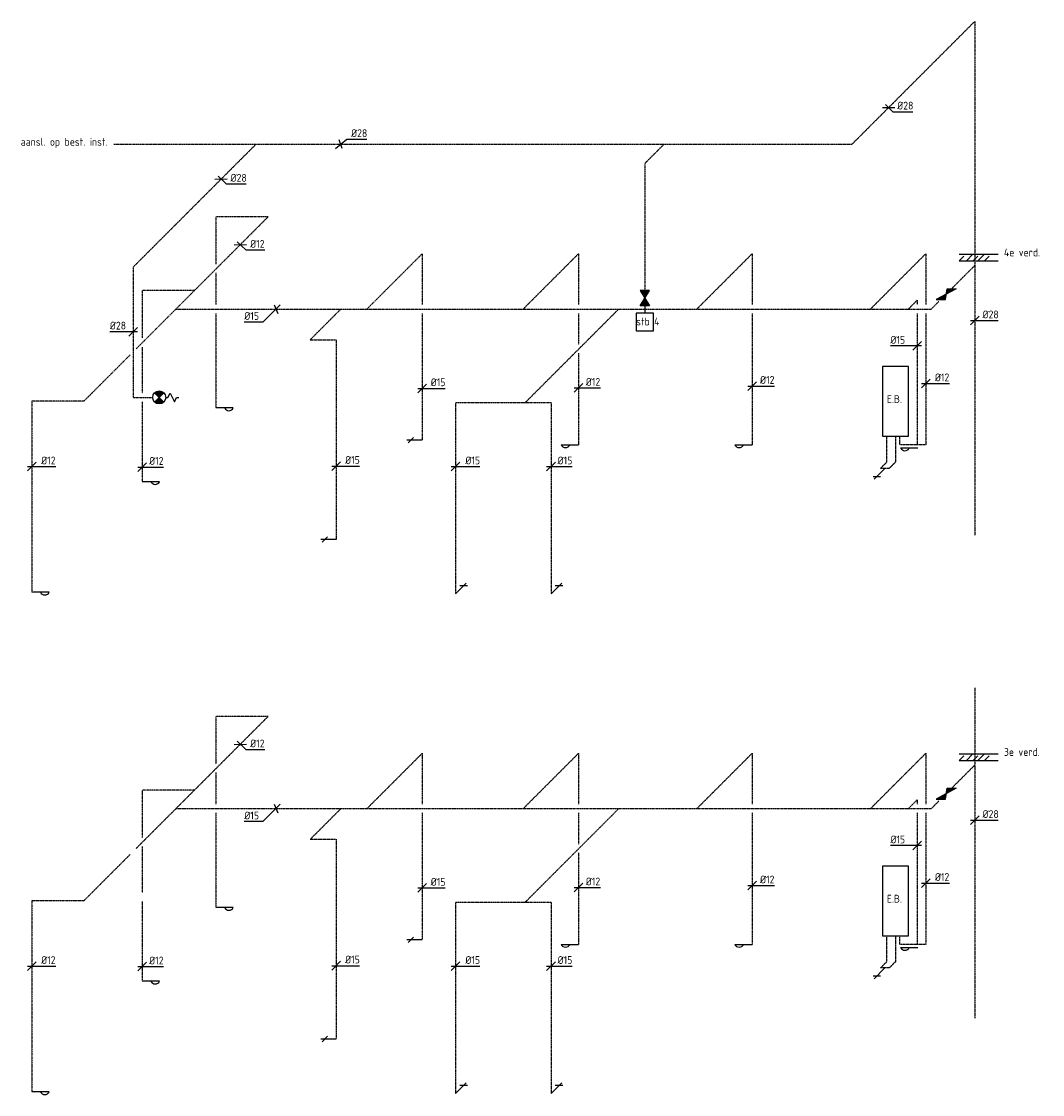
# Model space of a CAD drawing. Header units: millimetres. Extents: x 437 to 48624, y 626 to 41294.
# Tile 4 of 9: x 6539 to 18300, y 27809 to 40163. Entities that reach past the tile are written whole.
import ezdxf
from ezdxf.enums import TextEntityAlignment as Align

# ---------------------------------------------------------------- set-up
doc = ezdxf.new("R2010")
doc.units = ezdxf.units.MM
doc.header["$MEASUREMENT"] = 0
doc.linetypes.add('2322109', pattern=[10, 5, -2, 1, -2])
doc.linetypes.add('2322110', pattern=[10, 5, -1, 1, -1, 1, -1])
for name, color, linetype in [('WL531---', 5, '2322109'), ('WL532---', 1, '2322110'), ('WL561---', 4, 'Continuous'), ('WM531---', 1, 'Continuous'), ('WT531---', 7, 'Continuous'), ('WT561---', 7, 'Continuous')]:
    doc.layers.add(name, color=color, linetype=linetype)
doc.styles.add('BURO-018', font='BUROFONT', dxfattribs={"height": 1.8})
doc.styles.add('STABICAD-018', font='ISOCP.SHX', dxfattribs={"height": 1.8})

# ---------------------------------------------------------------- blocks, each defined once
blk = doc.blocks.new('PI_SYM064')
at = {"color": 0, "linetype": 'Continuous'}
for p, q in [((-1, 2.5), (1, 3.5)), ((0, 2), (-1, 2.5)), ((0, 4), (0, 4.5)), ((1, 3.5), (0, 4)), ((1.06, -1.06), (-1.06, 1.06)), ((-1.06, -1.06), (1.06, 1.06)), ((0, 1.5), (0, 2))]:
    blk.add_line(p, q, dxfattribs=at)
at = {"color": 0, "linetype": 'Continuous', "const_width": 1.5}
for points in [[(-0.53, 0.53, 0.414214), (-0.53, -0.53, 1)], [(0.53, 0.53, -0.414214), (0.53, -0.53, -1)]]:
    blk.add_lwpolyline(points, format="xyb", dxfattribs=at)
at = {"color": 0, "linetype": 'Continuous'}
blk.add_circle((0, 0), 1.5, dxfattribs=at)
blk = doc.blocks.new('PI_SYM115')
at = {"color": 0, "linetype": 'Continuous'}
for p, q in [((-2.5, 1.5), (2.5, -1.5)), ((-2.5, -1.5), (-2.5, 1.5)), ((2.5, 1.5), (-2.5, -1.5)), ((2.5, -1.5), (2.5, 1.5))]:
    blk.add_line(p, q, dxfattribs=at)
at = {"color": 0, "linetype": 'Continuous', "style": 'BURO-018'}
blk.add_attdef('PRODUCTCODE', text='', height=1.8, dxfattribs=at).set_placement((0, 0), align=Align.MIDDLE)
blk = doc.blocks.new('*U6')
at = {"color": 0, "linetype": 'Continuous'}
for p, q in [((-60, -50), (69, 58)), ((18, -50), (-18, 50)), ((69, 58), (299, 58))]:
    blk.add_line(p, q, dxfattribs=at)
at = {"color": 0, "linetype": 'Continuous', "style": 'STABICAD-018'}
blk.add_text('%%c28', height=90, dxfattribs=at).set_placement((119, 83))
at = {"layer": 'WL531---', "color": 2, "style": 'STABICAD-018'}
blk.add_attdef('CODE', (2741, 728), '', height=1.2, dxfattribs=at)
blk = doc.blocks.new('*U7')
at = {"color": 0, "linetype": 'Continuous'}
for p, q in [((-71, -1), (71, 1)), ((-36, 35), (58, -56)), ((58, -56), (288, -56))]:
    blk.add_line(p, q, dxfattribs=at)
at = {"color": 0, "linetype": 'Continuous', "style": 'STABICAD-018'}
blk.add_text('%%c28', height=90, dxfattribs=at).set_placement((108, -31))
at = {"layer": 'WL531---', "color": 2, "style": 'STABICAD-018'}
blk.add_attdef('CODE', (1364, 328), '', height=1.2, dxfattribs=at)
blk = doc.blocks.new('*U10')
at = {"color": 0, "linetype": 'Continuous'}
for p, q in [((-72, -1), (72, 1)), ((-36, 34), (64, -61)), ((64, -61), (282, -61))]:
    blk.add_line(p, q, dxfattribs=at)
at = {"color": 0, "linetype": 'Continuous', "style": 'STABICAD-018'}
blk.add_text('%%c12', height=90, dxfattribs=at).set_placement((114, -36))
at = {"layer": 'WL531---', "color": 2, "style": 'STABICAD-018'}
blk.add_attdef('CODE', (1584, -428), '', height=1.2, dxfattribs=at)
blk = doc.blocks.new('*U8')
at = {"color": 0, "linetype": 'Continuous'}
for p, q in [((-38, 0), (-268, 0)), ((-50, -50), (50, 50)), ((50, 0), (-38, 0))]:
    blk.add_line(p, q, dxfattribs=at)
at = {"color": 0, "linetype": 'Continuous', "style": 'STABICAD-018'}
blk.add_text('%%c28', height=90, dxfattribs=at).set_placement((-268, 25))
at = {"layer": 'WL531---', "color": 2, "style": 'STABICAD-018'}
blk.add_attdef('CODE', (350, -1429), '', height=1.2, dxfattribs=at)
blk = doc.blocks.new('*U16')
at = {"color": 0, "linetype": 'Continuous'}
for p, q in [((-50, -50), (50, 50)), ((-50, 0), (29, 0)), ((29, 0), (246, 0))]:
    blk.add_line(p, q, dxfattribs=at)
at = {"color": 0, "linetype": 'Continuous', "style": 'STABICAD-018'}
blk.add_text('%%c12', height=90, dxfattribs=at).set_placement((79, 25))
at = {"layer": 'WL531---', "color": 2, "style": 'STABICAD-018'}
blk.add_attdef('CODE', (456, -2988), '', height=1.2, dxfattribs=at)
blk = doc.blocks.new('*U20')
at = {"color": 0, "linetype": 'Continuous'}
for p, q in [((-50, -50), (50, 50)), ((-50, 0), (58, 0)), ((58, 0), (276, 0))]:
    blk.add_line(p, q, dxfattribs=at)
at = {"color": 0, "linetype": 'Continuous', "style": 'STABICAD-018'}
blk.add_text('%%c12', height=90, dxfattribs=at).set_placement((108, 25))
at = {"layer": 'WL531---', "color": 2, "style": 'STABICAD-018'}
blk.add_attdef('CODE', (-817, -2982), '', height=1.2, dxfattribs=at)
blk = doc.blocks.new('*U12')
at = {"color": 0, "linetype": 'Continuous'}
for p, q in [((50, 50), (-149, -150)), ((-21, 50), (21, -50)), ((-149, -150), (-364, -150))]:
    blk.add_line(p, q, dxfattribs=at)
at = {"color": 0, "linetype": 'Continuous', "style": 'STABICAD-018'}
blk.add_text('%%c15', height=90, dxfattribs=at).set_placement((-364, -125))
at = {"layer": 'WL531---', "color": 2, "style": 'STABICAD-018'}
blk.add_attdef('CODE', (1994, -1168), '', height=1.2, dxfattribs=at)
blk = doc.blocks.new('*U17')
at = {"color": 0, "linetype": 'Continuous'}
for p, q in [((-50, -50), (50, 50)), ((-50, 0), (52, 0)), ((52, 0), (267, 0))]:
    blk.add_line(p, q, dxfattribs=at)
at = {"color": 0, "linetype": 'Continuous', "style": 'STABICAD-018'}
blk.add_text('%%c15', height=90, dxfattribs=at).set_placement((102, 25))
at = {"layer": 'WL531---', "color": 2, "style": 'STABICAD-018'}
blk.add_attdef('CODE', (2690, -2977), '', height=1.2, dxfattribs=at)
blk = doc.blocks.new('*U15')
at = {"color": 0, "linetype": 'Continuous'}
for p, q in [((-50, -50), (50, 50)), ((-50, 0), (48, 0)), ((48, 0), (263, 0))]:
    blk.add_line(p, q, dxfattribs=at)
at = {"color": 0, "linetype": 'Continuous', "style": 'STABICAD-018'}
blk.add_text('%%c15', height=90, dxfattribs=at).set_placement((98, 25))
at = {"layer": 'WL531---', "color": 2, "style": 'STABICAD-018'}
blk.add_attdef('CODE', (3680, -2082), '', height=1.2, dxfattribs=at)
blk = doc.blocks.new('*U18')
at = {"color": 0, "linetype": 'Continuous'}
for p, q in [((-50, -50), (50, 50)), ((-50, 0), (64, 0)), ((64, 0), (280, 0))]:
    blk.add_line(p, q, dxfattribs=at)
at = {"color": 0, "linetype": 'Continuous', "style": 'STABICAD-018'}
blk.add_text('%%c15', height=90, dxfattribs=at).set_placement((114, 25))
at = {"layer": 'WL531---', "color": 2, "style": 'STABICAD-018'}
blk.add_attdef('CODE', (4063, -2982), '', height=1.2, dxfattribs=at)
blk = doc.blocks.new('*U19')
at = {"color": 0, "linetype": 'Continuous'}
for p, q in [((-50, -50), (50, 50)), ((-50, 0), (26, 0)), ((26, 0), (242, 0))]:
    blk.add_line(p, q, dxfattribs=at)
at = {"color": 0, "linetype": 'Continuous', "style": 'STABICAD-018'}
blk.add_text('%%c15', height=90, dxfattribs=at).set_placement((76, 25))
at = {"layer": 'WL531---', "color": 2, "style": 'STABICAD-018'}
blk.add_attdef('CODE', (5163, -2982), '', height=1.2, dxfattribs=at)
blk = doc.blocks.new('*U13')
at = {"color": 0, "linetype": 'Continuous'}
for p, q in [((-50, -50), (50, 50)), ((-50, 0), (34, 0)), ((34, 0), (252, 0))]:
    blk.add_line(p, q, dxfattribs=at)
at = {"color": 0, "linetype": 'Continuous', "style": 'STABICAD-018'}
blk.add_text('%%c12', height=90, dxfattribs=at).set_placement((84, 25))
at = {"layer": 'WL531---', "color": 2, "style": 'STABICAD-018'}
blk.add_attdef('CODE', (5480, -2078), '', height=1.2, dxfattribs=at)
blk = doc.blocks.new('*U14')
at = {"color": 0, "linetype": 'Continuous'}
for p, q in [((-50, -50), (50, 50)), ((-50, 0), (41, 0)), ((41, 0), (258, 0))]:
    blk.add_line(p, q, dxfattribs=at)
at = {"color": 0, "linetype": 'Continuous', "style": 'STABICAD-018'}
blk.add_text('%%c12', height=90, dxfattribs=at).set_placement((91, 25))
at = {"layer": 'WL531---', "color": 2, "style": 'STABICAD-018'}
blk.add_attdef('CODE', (7480, -2055), '', height=1.2, dxfattribs=at)
blk = doc.blocks.new('*U11')
at = {"color": 0, "linetype": 'Continuous'}
for p, q in [((-50, -50), (50, 50)), ((-50, 0), (55, 0)), ((55, 0), (273, 0))]:
    blk.add_line(p, q, dxfattribs=at)
at = {"color": 0, "linetype": 'Continuous', "style": 'STABICAD-018'}
blk.add_text('%%c12', height=90, dxfattribs=at).set_placement((105, 25))
at = {"layer": 'WL531---', "color": 2, "style": 'STABICAD-018'}
blk.add_attdef('CODE', (9480, -2026), '', height=1.2, dxfattribs=at)
blk = doc.blocks.new('*U9')
at = {"color": 0, "linetype": 'Continuous'}
for p, q in [((-91, 0), (-307, 0)), ((50, 0), (-91, 0)), ((-50, -50), (50, 50))]:
    blk.add_line(p, q, dxfattribs=at)
at = {"color": 0, "linetype": 'Continuous', "style": 'STABICAD-018'}
blk.add_text('%%c15', height=90, dxfattribs=at).set_placement((-307, 25))
at = {"layer": 'WL531---', "color": 2, "style": 'STABICAD-018'}
blk.add_attdef('CODE', (9380, -1594), '', height=1.2, dxfattribs=at)
blk = doc.blocks.new('*U21')
at = {"color": 0, "linetype": 'Continuous'}
for p, q in [((-71, 0), (71, 0)), ((-35, 35), (48, -48)), ((48, -48), (278, -48))]:
    blk.add_line(p, q, dxfattribs=at)
at = {"color": 0, "linetype": 'Continuous', "style": 'STABICAD-018'}
blk.add_text('%%c28', height=90, dxfattribs=at).set_placement((98, -23))
at = {"layer": 'WL531---', "color": 2, "style": 'STABICAD-018'}
blk.add_attdef('CODE', (9053, 1151), '', height=1.2, dxfattribs=at)
blk = doc.blocks.new('*U22')
at = {"color": 0, "linetype": 'Continuous'}
for p, q in [((-50, -50), (50, 50)), ((-50, 0), (40, 0)), ((40, 0), (270, 0))]:
    blk.add_line(p, q, dxfattribs=at)
at = {"color": 0, "linetype": 'Continuous', "style": 'STABICAD-018'}
blk.add_text('%%c28', height=90, dxfattribs=at).set_placement((90, 25))
at = {"layer": 'WL531---', "color": 2, "style": 'STABICAD-018'}
blk.add_attdef('CODE', (10043, -1301), '', height=1.2, dxfattribs=at)

msp = doc.modelspace()

# ---------------------------------------------------------------- linework, layer by layer
for p, q in [((17338.8, 37482), (17788.8, 37482)), ((17338.8, 37407), (17391.7, 37459.9)), ((17423.1, 37407), (17498.1, 37482)), ((17500.4, 37407), (17553.2, 37459.9)), ((17556, 37407), (17631, 37482)), ((17632.3, 37407), (17685.2, 37459.9)), ((17338.8, 37407), (17788.8, 37407)), ((17338.8, 31730.5), (17788.8, 31730.5)), ((17338.8, 31655.5), (17391.7, 31708.4)), ((17338.8, 31655.5), (17788.8, 31655.5)), ((17423.1, 31655.5), (17498.1, 31730.5)), ((17500.4, 31655.5), (17553.2, 31708.4)), ((17556, 31655.5), (17631, 31730.5)), ((17632.3, 31655.5), (17685.2, 31708.4))]:
    msp.add_line(p, q)
at = {"layer": 'WL531---', "linetype": '2322109'}
for p, q in [((16104.6, 38748.6), (17518.8, 40162.8)), ((17518.8, 40162.8), (17518.8, 37352.4)), ((7604.6, 38748.6), (16104.6, 38748.6)), ((9239.5, 38748.6), (7825.3, 37334.4)), ((13939.5, 38748.6), (13718.8, 38527.9)), ((13718.8, 38527.9), (13718.8, 37065.4)), ((8530.9, 37064.5), (9379.4, 37913.1)), ((9379.4, 37913.1), (8779.4, 37913.1)), ((8779.4, 37913.1), (8779.4, 37368.9)), ((10518.8, 36852.4), (11155.2, 37488.8)), ((11155.2, 37488.8), (11155.2, 36902.4)), ((12318.8, 36852.4), (12955.2, 37488.8)), ((12955.2, 37488.8), (12955.2, 36902.4)), ((14318.8, 36852.4), (14955.2, 37488.8)), ((14955.2, 37488.8), (14955.2, 36902.4)), ((16318.8, 36852.4), (16955.2, 37488.8)), ((16955.2, 37488.8), (16955.2, 36902.4)), ((7825.3, 37334.4), (7825.3, 35834.4)), ((17252.8, 37086.4), (17518.8, 37352.4)), ((17518.8, 37352.4), (17518.8, 34247.9)), ((8779.4, 37268.9), (8779.4, 36902.4)), ((7860.6, 36394.2), (8530.9, 37064.5)), ((8530.9, 37064.5), (7930.9, 37064.5)), ((7930.9, 37064.5), (7930.9, 36514.5)), ((16855.2, 36952.4), (16755.2, 36852.4)), ((16855.2, 36952.4), (16855.2, 36902.4)), ((17018.8, 36852.4), (17107, 36940.6)), ((8318.8, 36852.4), (16755.2, 36852.4)), ((9865.2, 36498.8), (10218.8, 36852.4)), ((12338.5, 35772.1), (13418.8, 36852.4)), ((13718.8, 36890.4), (13718.8, 36802.9)), ((16755.2, 36852.4), (17018.8, 36852.4)), ((8779.4, 36802.4), (8779.4, 35713.1)), ((11155.2, 36802.4), (11155.2, 35341.3)), ((12955.2, 36802.4), (12955.2, 36442.2)), ((14955.2, 36802.4), (14955.2, 35288.8)), ((16855.2, 36802.4), (16855.2, 35288.8)), ((16955.2, 36802.4), (16955.2, 35288.8)), ((9865.2, 36498.8), (10165.2, 36498.8)), ((10165.2, 36498.8), (10165.2, 34198.8)), ((7258.1, 35791.7), (7789.9, 36323.5)), ((7930.9, 36414.5), (7930.9, 35884.4)), ((12955.2, 36342.2), (12955.2, 35288.8)), ((7825.3, 35834.4), (8050.3, 35834.4)), ((7258.1, 35791.7), (6658.1, 35791.7)), ((6658.1, 35791.7), (6658.1, 33591.7)), ((7930.9, 35784.4), (7930.9, 34864.5)), ((12338.5, 35772.1), (11538.5, 35772.1)), ((11538.5, 35772.1), (11538.5, 33572.1)), ((12638.5, 35772.1), (12338.5, 35772.1)), ((12638.5, 35772.1), (12638.5, 33572.1)), ((16655.2, 35288.8), (16655.2, 35388.8)), ((16955.2, 35288.8), (16655.2, 35288.8)), ((17518.8, 32490.2), (17518.8, 31600.9)), ((8530.9, 31313), (9379.4, 32161.5)), ((9379.4, 32161.5), (8779.4, 32161.5)), ((8779.4, 32161.5), (8779.4, 31617.3)), ((10518.8, 31100.9), (11155.2, 31737.3)), ((11155.2, 31737.3), (11155.2, 31150.9)), ((12318.8, 31100.9), (12955.2, 31737.3)), ((12955.2, 31737.3), (12955.2, 31150.9)), ((14318.8, 31100.9), (14955.2, 31737.3)), ((14955.2, 31737.3), (14955.2, 31150.9)), ((16318.8, 31100.9), (16955.2, 31737.3)), ((16955.2, 31737.3), (16955.2, 31150.9)), ((8779.4, 31517.3), (8779.4, 31150.9)), ((17252.8, 31334.9), (17518.8, 31600.9)), ((17518.8, 31600.9), (17518.8, 28689.9)), ((7860.6, 30642.7), (8530.9, 31313)), ((8530.9, 31313), (7930.9, 31313)), ((7930.9, 31313), (7930.9, 30763)), ((16855.2, 31200.9), (16755.2, 31100.9)), ((16855.2, 31200.9), (16855.2, 31150.9)), ((17018.8, 31100.9), (17107, 31189.1)), ((8318.8, 31100.9), (16755.2, 31100.9)), ((8779.4, 31050.9), (8779.4, 29961.5)), ((9865.2, 30747.3), (10218.8, 31100.9)), ((11155.2, 31050.9), (11155.2, 29589.8)), ((12338.5, 30020.6), (13418.8, 31100.9)), ((12955.2, 31050.9), (12955.2, 30690.7)), ((14955.2, 31050.9), (14955.2, 29537.3)), ((16755.2, 31100.9), (17018.8, 31100.9)), ((16855.2, 31050.9), (16855.2, 29537.3)), ((16955.2, 31050.9), (16955.2, 29537.3)), ((7930.9, 30663), (7930.9, 30132.9)), ((9865.2, 30747.3), (10165.2, 30747.3)), ((10165.2, 30747.3), (10165.2, 28447.3)), ((7258.1, 30040.2), (7789.9, 30572)), ((12955.2, 30590.7), (12955.2, 29537.3)), ((7258.1, 30040.2), (6658.1, 30040.2)), ((6658.1, 30040.2), (6658.1, 27840.2)), ((7930.9, 30032.9), (7930.9, 29113)), ((12338.5, 30020.6), (11538.5, 30020.6)), ((11538.5, 30020.6), (11538.5, 27820.6)), ((12638.5, 30020.6), (12338.5, 30020.6)), ((12638.5, 30020.6), (12638.5, 27820.6)), ((16655.2, 29537.3), (16655.2, 29637.3)), ((16955.2, 29537.3), (16655.2, 29537.3))]:
    msp.add_line(p, q, dxfattribs=at)
at = {"layer": 'WL532---', "linetype": '2322110'}
for p, q in [((16505.2, 35088.8), (16505.2, 35388.8)), ((16605.2, 35388.8), (16605.2, 35088.8)), ((16434.5, 35018.1), (16505.2, 35088.8)), ((16605.2, 35088.8), (16534.5, 35018.1)), ((16484.5, 35018.1), (16434.5, 35018.1)), ((16534.5, 35018.1), (16484.5, 35018.1)), ((16505.2, 29337.3), (16505.2, 29637.3)), ((16605.2, 29637.3), (16605.2, 29337.3)), ((16434.5, 29266.6), (16505.2, 29337.3)), ((16605.2, 29337.3), (16534.5, 29266.6)), ((16484.5, 29266.6), (16434.5, 29266.6)), ((16534.5, 29266.6), (16484.5, 29266.6))]:
    msp.add_line(p, q, dxfattribs=at)
at = {"layer": 'WL561---', "color": 2, "linetype": 'Continuous'}
for p, q in [((17305.3, 37086.4), (17076.6, 36962.7)), ((17181.6, 36962.7), (17200.3, 37086.4)), ((17200.3, 37086.4), (17305.3, 37086.4)), ((17076.6, 36962.7), (17181.6, 36962.7)), ((17305.3, 31334.9), (17076.6, 31211.2)), ((17181.6, 31211.2), (17200.3, 31334.9)), ((17200.3, 31334.9), (17305.3, 31334.9)), ((17076.6, 31211.2), (17181.6, 31211.2))]:
    msp.add_line(p, q, dxfattribs=at)
at = {"layer": 'WL561---', "color": 2}
for p, q in [((8979.4, 35713.1), (8779.4, 35713.1)), ((8979.4, 35713.1), (8879.4, 35713.1)), ((11154.2, 35342.3), (10979.2, 35342.3)), ((11053.8, 35373.3), (10992, 35311.4)), ((12755.2, 35288.8), (12955.2, 35288.8)), ((12755.2, 35288.8), (12855.2, 35288.8)), ((14755.2, 35288.8), (14955.2, 35288.8)), ((14755.2, 35288.8), (14855.2, 35288.8)), ((16665.2, 35252.6), (16865.2, 35252.6)), ((16665.2, 35252.6), (16765.2, 35252.6)), ((16484.5, 35018.1), (16360.7, 34894.3)), ((8130.9, 34864.5), (7930.9, 34864.5)), ((8130.9, 34864.5), (8030.9, 34864.5)), ((16347.9, 34925.3), (16435.4, 34925.3)), ((10063.9, 34230.8), (10002, 34168.9)), ((10164.2, 34199.9), (9989.2, 34199.9)), ((11538.5, 33572.1), (11662.2, 33695.8)), ((11675.1, 33664.9), (11587.6, 33664.9)), ((12638.5, 33572.1), (12762.2, 33695.8)), ((12775.1, 33664.9), (12687.6, 33664.9)), ((6858.1, 33591.7), (6658.1, 33591.7)), ((6858.1, 33591.7), (6758.1, 33591.7)), ((8979.4, 29961.5), (8779.4, 29961.5)), ((8979.4, 29961.5), (8879.4, 29961.5)), ((11154.2, 29590.8), (10979.2, 29590.8)), ((11053.8, 29621.7), (10992, 29559.9)), ((12755.2, 29537.3), (12955.2, 29537.3)), ((12755.2, 29537.3), (12855.2, 29537.3)), ((14755.2, 29537.3), (14955.2, 29537.3)), ((14755.2, 29537.3), (14855.2, 29537.3)), ((16665.2, 29501.1), (16865.2, 29501.1)), ((16665.2, 29501.1), (16765.2, 29501.1)), ((16347.9, 29173.7), (16435.4, 29173.7)), ((16484.5, 29266.6), (16360.7, 29142.8)), ((8130.9, 29113), (7930.9, 29113)), ((8130.9, 29113), (8030.9, 29113)), ((10164.2, 28448.3), (9989.2, 28448.3)), ((10063.9, 28479.3), (10002, 28417.4)), ((11538.5, 27820.6), (11662.2, 27944.3)), ((12638.5, 27820.6), (12762.2, 27944.3)), ((6858.1, 27840.2), (6658.1, 27840.2)), ((6858.1, 27840.2), (6758.1, 27840.2)), ((11675.1, 27913.4), (11587.6, 27913.4)), ((12775.1, 27913.4), (12687.6, 27913.4))]:
    msp.add_line(p, q, dxfattribs=at)
at = {"layer": 'WL561---', "color": 2, "linetype": 'Continuous'}
for points in [[(13618.8, 36602.9), (13818.8, 36602.9), (13818.8, 36802.9), (13618.8, 36802.9)], [(16455.2, 35388.8), (16755.2, 35388.8), (16755.2, 36188.8), (16455.2, 36188.8)], [(16455.2, 29637.3), (16755.2, 29637.3), (16755.2, 30437.3), (16455.2, 30437.3)]]:
    msp.add_lwpolyline(points, close=True, dxfattribs=at)
at = {"layer": 'WL561---', "color": 2}
for centre in [(8929.4, 35737.5), (12805.2, 35313.2), (14805.2, 35313.2), (16715.2, 35277), (8080.9, 34888.9), (6808.1, 33616.1), (8929.4, 29985.9), (12805.2, 29561.7), (14805.2, 29561.7), (16715.2, 29525.5), (8080.9, 29137.4), (6808.1, 27864.6)]:
    msp.add_arc(centre, 55.6, 206.02106, 333.97894, dxfattribs=at)
at = {"layer": 'WL561---', "color": 2, "linetype": 'Continuous'}
for points in [[(13666.3, 37065.4), (13718.8, 36977.9), (13771.3, 37065.4)], [(17200.3, 37086.4), (17191, 37024.6), (17305.3, 37086.4)], [(13666.3, 36890.4), (13718.8, 36977.9), (13771.3, 36890.4)], [(17076.6, 36962.7), (17191, 37024.6), (17181.6, 36962.7)], [(17076.6, 31211.2), (17191, 31273), (17181.6, 31211.2)], [(17200.3, 31334.9), (17191, 31273), (17305.3, 31334.9)]]:
    msp.add_solid(points, dxfattribs=at)

# ---------------------------------------------------------------- block references
at = {"layer": 'WL531---', "color": 2, "linetype": '2322109', "xscale": 50, "yscale": 50, "zscale": 50, "rotation": 270}
msp.add_blockref('PI_SYM064', (8125.3, 35834.4), dxfattribs=at)
at = {"layer": 'WL561---', "color": 2, "linetype": 'Continuous', "xscale": 35, "yscale": 35, "zscale": 35, "rotation": 90.00000000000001}
msp.add_blockref('PI_SYM115', (13718.8, 36977.9), dxfattribs=at)
at = {"layer": 'WM531---', "linetype": 'Continuous'}
for name, p in [('*U21', (16528.1, 39172.1)), ('*U6', (10216.8, 38748.6)), ('*U7', (8839.2, 38348.3)), ('*U10', (9059.5, 37593.1)), ('*U12', (9469.7, 36852.4)), ('*U22', (17518.8, 36719.5)), ('*U8', (7825.3, 36591.3)), ('*U9', (16855.2, 36427.1)), ('*U14', (14955.2, 35965.7)), ('*U11', (16955.2, 35995.2)), ('*U15', (11155.2, 35938.7)), ('*U13', (12955.2, 35943.2)), ('*U20', (6658.1, 35038.3)), ('*U16', (7930.9, 35033.2)), ('*U17', (10165.2, 35044.1)), ('*U18', (11538.5, 35039)), ('*U19', (12638.5, 35039)), ('*U10', (9059.5, 31841.6)), ('*U12', (9469.7, 31100.9)), ('*U22', (17518.8, 30968)), ('*U9', (16855.2, 30675.6)), ('*U15', (11155.2, 30187.2)), ('*U13', (12955.2, 30191.7)), ('*U14', (14955.2, 30214.2)), ('*U11', (16955.2, 30243.6)), ('*U20', (6658.1, 29286.8)), ('*U17', (10165.2, 29292.6)), ('*U18', (11538.5, 29287.5)), ('*U19', (12638.5, 29287.5)), ('*U16', (7930.9, 29281.6))]:
    msp.add_blockref(name, p, dxfattribs=at)

# ---------------------------------------------------------------- texts
at = {"color": 1, "style": 'STABICAD-018'}
for s, p in [('4e verd.', (17855.7, 37459.1)), ('3e verd.', (17855.7, 31707.6))]:
    msp.add_text(s, height=90, dxfattribs=at).set_placement(p)
at = {"layer": 'WT531---', "color": 1, "style": 'STABICAD-018'}
msp.add_text('aansl. op best. inst.', height=90, dxfattribs=at).set_placement((6531.7, 38732.1))
at = {"layer": 'WT561---', "color": 1, "style": 'STABICAD-018'}
for s, p in [('stb 4', (13618.8, 36664)), ('E.B.', (16507, 35770)), ('E.B.', (16507, 30018.4))]:
    msp.add_text(s, height=90, dxfattribs=at).set_placement(p)

doc.saveas('drawing.dxf')
